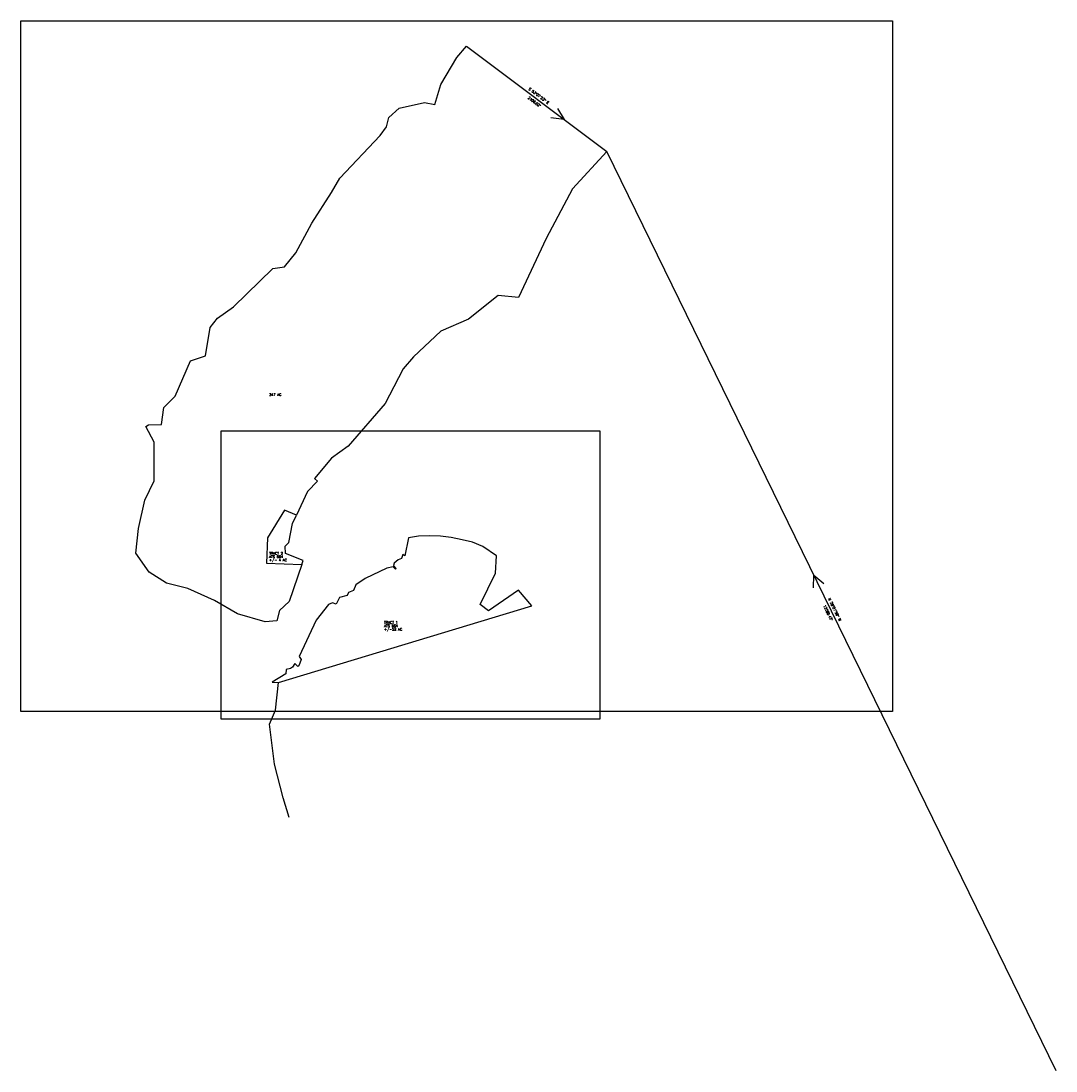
# Model space of a CAD drawing. Header units: feet. Extents: x 716033 to 728460, y 1405223 to 1417832.
import ezdxf

# ---------------------------------------------------------------- set-up
doc = ezdxf.new("R2010")
doc.units = ezdxf.units.FT
doc.header["$LTSCALE"] = 40
doc.header["$MEASUREMENT"] = 0
for name, color, linetype in [('ATS 664', 3, 'Continuous'), ('ATS 664 IMAGE', 7, 'Continuous'), ('GOGGLE IMAGE', 7, 'Continuous'), ('MEANDERS', 6, 'Continuous'), ('NEW ATS LEGAL', 7, 'Continuous'), ('USS 1736 MEANDERS', 1, 'Continuous')]:
    doc.layers.add(name, color=color, linetype=linetype)
doc.styles.add('L100ps', font='simplex.shx', dxfattribs={"height": 30})
picture_1 = doc.add_image_def('image1.jpg', size_in_pixel=(5342, 4066))
picture_2 = doc.add_image_def('image2.gif', size_in_pixel=(492, 390))

msp = doc.modelspace()

# ---------------------------------------------------------------- linework, layer by layer
at = {"layer": 'ATS 664'}
for points in [[(719421, 1411353), (719211, 1411436), (719204, 1411527), (719249, 1411568), (719292, 1411797), (719340, 1411899), (719196, 1411958), (718992, 1411624), (718980, 1411322), (719404, 1411304)], [(719126, 1409888), (722165, 1410808), (722007, 1410998), (721646, 1410747), (721546, 1410823), (721732, 1411203), (721742, 1411408), (721578, 1411520), (721455, 1411572), (721329, 1411603), (721197, 1411630), (721069, 1411646), (720943, 1411651), (720806, 1411645), (720684, 1411625), (720641, 1411409), (720619, 1411427), (720600, 1411376), (720560, 1411363), (720513, 1411321), (720507, 1411292), (720539, 1411258), (720531, 1411251), (720503, 1411277), (720424, 1411261), (720165, 1411137), (720053, 1411062), (720027, 1410991), (719967, 1410967), (719948, 1410932), (719859, 1410908), (719817, 1410828), (719773, 1410844), (719724, 1410823), (719579, 1410635), (719373, 1410201), (719398, 1410163), (719370, 1410089), (719356, 1410081), (719322, 1410115), (719294, 1410073), (719271, 1410056), (719217, 1410046), (719213, 1409991), (719047, 1409894)]]:
    msp.add_lwpolyline(points, close=True, dxfattribs=at)
at = {"layer": 'MEANDERS'}
msp.add_lwpolyline([(719103, 1410628), (718965, 1410616), (718632, 1410713), (718355, 1410873), (718036, 1411018), (717779, 1411081), (717571, 1411212), (717412, 1411441), (717446, 1411739), (717522, 1412079), (717633, 1412308), (717633, 1412426), (717632, 1412486), (717631, 1412773), (717534, 1412962), (717565, 1412981), (717722, 1412985), (717750, 1413190), (717885, 1413326), (718069, 1413750), (718248, 1413812), (718304, 1414150), (718391, 1414263), (718583, 1414400), (719057, 1414858), (719197, 1414880), (719335, 1415049), (719524, 1415405), (719762, 1415772), (719861, 1415946), (720344, 1416455), (720421, 1416560), (720449, 1416675), (720574, 1416787), (720877, 1416854), (721000, 1416828), (721074, 1417069), (721265, 1417393), (721381, 1417529), (723066, 1416265), (722654, 1415816), (722338, 1415220), (722006, 1414512), (721763, 1414537), (721406, 1414252), (721075, 1414109), (720747, 1413799), (720621, 1413656), (720508, 1413438), (720407, 1413237), (719960, 1412728), (719763, 1412583), (719556, 1412336), (719592, 1412306), (719473, 1412181), (719340, 1411899), (719196, 1411958), (718992, 1411624), (718980, 1411322), (719404, 1411304), (719253, 1410860), (719138, 1410753)], close=True, dxfattribs=at)
at = {"layer": 'NEW ATS LEGAL'}
for p, q in [((721381, 1417529), (723066, 1416265)), ((722475, 1416781), (722553, 1416650)), ((722553, 1416650), (722396, 1416671)), ((728460, 1405223), (723066, 1416265)), ((725549, 1411026), (725551, 1411178)), ((725551, 1411178), (725674, 1411078))]:
    msp.add_line(p, q, dxfattribs=at)
at = {"layer": 'USS 1736 MEANDERS'}
for p, q in [((719089, 1409554), (719126, 1409888)), ((719018, 1409388), (719089, 1409554)), ((719078, 1408906), (719018, 1409388)), ((719182, 1408503), (719078, 1408906)), ((719253, 1408267), (719182, 1408503))]:
    msp.add_line(p, q, dxfattribs=at)

# ---------------------------------------------------------------- texts
at = {"layer": 'ATS 664', "style": 'L100ps'}
for s, p in [('ATS 664', (719013, 1411384)), ('TRACT 2', (719013, 1411424)), ('+/- 4 AC', (719013, 1411344)), ('TRACT 1', (720393, 1410593)), ('ATS 664', (720393, 1410553)), ('+/-52 AC', (720393, 1410512))]:
    msp.add_text(s, height=30, dxfattribs=at).set_placement(p)
at = {"layer": 'NEW ATS LEGAL', "style": 'L100ps'}
msp.add_text('347 AC', height=30, dxfattribs=at).set_placement((719012, 1413330))
at = {"layer": 'NEW ATS LEGAL', "char_height": 30, "style": 'L100ps'}
for s, insert, attachment_point, rotation in [('S 53°07\'23" E', (722242, 1416921), 8, 323.123), ("2106.02'", (722206, 1416873), 2, 323.123), ('N 26°01\'59" W', (725790, 1410757), 8, 296.0331), ("12289.42'", (725736, 1410731), 2, 296.0331)]:
    msp.add_mtext(s, dxfattribs=dict(at, insert=insert, attachment_point=attachment_point, rotation=rotation))

# ---------------------------------------------------------------- pictures from other files: only their frames are drawn
at = {"layer": 'ATS 664 IMAGE'}
image = msp.add_image(picture_1, insert=(718435, 1409448), size_in_units=(4549, 3463), dxfattribs=at)
image.dxf.flags = 7
at = {"layer": 'GOGGLE IMAGE'}
image = msp.add_image(picture_2, insert=(716033, 1409539), size_in_units=(10462, 8293), dxfattribs=at)
image.dxf.flags = 7

doc.saveas('drawing.dxf')
